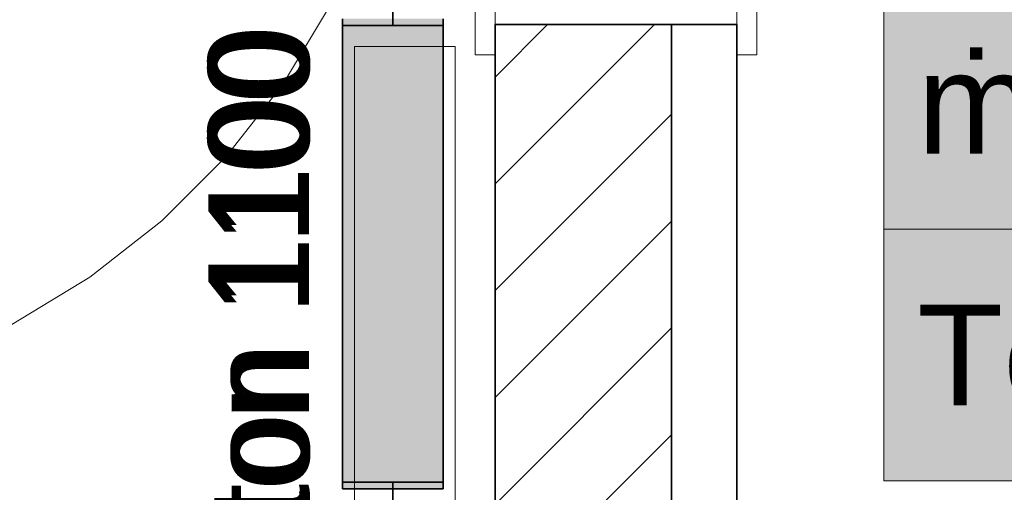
# Model space of a CAD drawing. Extents: x -223 to 557, y -138 to 606.
# Tile 43 of 142: x 9 to 28, y 10 to 19. Entities that reach past the tile are written whole.
import ezdxf
from ezdxf.lldxf.tags import DXFTag

# ---------------------------------------------------------------- set-up
doc = ezdxf.new("R2010")
doc.units = 0
doc.layers.get('0').update_dxf_attribs({"lineweight": 35})
for name, color, linetype, lineweight in [('5_EG-BESTAND', 7, 'Continuous', 25), ('5_EG-HLSE', 7, 'Continuous', 25), ('5_EG-NEU', 7, 'Continuous', 25), ('5_EG-SCHRAFF-FILL', 7, 'Continuous', 25), ('H_Heizkoerpertext', 7, 'Continuous', 35)]:
    doc.layers.add(name, color=color, linetype=linetype, lineweight=lineweight)
for name, color, linetype, lineweight, true_color in [('H_Heizkoerper', 1, 'Continuous', 35, 0xff0000), ('H_Heizkoerperflaeche', 7, 'Continuous', 35, 0xc0c0c0), ('H_Ruecklauf', 5, 'Continuous', 35, 0x0000ff), ('H_Ruecklauf_Beschriftung_OG', 5, 'Continuous', 18, 0x0000ff), ('H_Vorlauf', 1, 'Continuous', 35, 0xff0000)]:
    doc.layers.add(name, color=color, linetype=linetype, lineweight=lineweight, true_color=true_color)
doc.styles.get("Standard").update_dxf_attribs({"font": 'arial.ttf'})
tags = doc.linetypes.add('ALL_S14', pattern=[0.002, 0.001, -0.001]).pattern_tags.tags
tags[6:7] = [DXFTag(74, 4), DXFTag(75, 0), DXFTag(340, '0'), DXFTag(46, 1.0), DXFTag(50, 0.0), DXFTag(44, 0.0), DXFTag(45, 0.0)]
tags[4:5] = [DXFTag(74, 4), DXFTag(75, 0), DXFTag(340, '0'), DXFTag(46, 1.0), DXFTag(50, 0.0), DXFTag(44, 0.0), DXFTag(45, 0.0)]

# ---------------------------------------------------------------- blocks, each defined once
blk = doc.blocks.new('Referenz-A07ALDUO1N', base_point=(-167.675, -99.33))
at = {"layer": '5_EG-BESTAND', "color": 0, "linetype": 'ALL_S14', "lineweight": 13, "ltscale": 0.13}
for p, q in [((18.06, 142.627), (18.06, -52.993)), ((22.86, 142.627), (22.86, -53.054))]:
    blk.add_line(p, q, dxfattribs=at)
at = {"layer": '5_EG-HLSE', "color": 0, "linetype": 'ALL_S14', "lineweight": 13, "ltscale": 0.13}
for p, q in [((13.829, 17.761), (14.766, 19.311)), ((12.712, 16.335), (13.829, 17.761)), ((11.431, 15.055), (12.712, 16.335)), ((10.005, 13.937), (11.431, 15.055)), ((8.455, 13), (10.005, 13.937))]:
    blk.add_line(p, q, dxfattribs=at)
at = {"layer": '5_EG-HLSE', "color": 0, "lineweight": 13}
for p, q in [((15.26, 9.323), (15.26, 18.523)), ((17.26, 18.523), (15.26, 18.523)), ((17.26, 9.323), (17.26, 18.523))]:
    blk.add_line(p, q, dxfattribs=at)
at = {"layer": '5_EG-NEU', "color": 0, "lineweight": 13}
for p, q in [((17.66, 18.357), (17.66, 19.557)), ((23.26, 19.557), (23.26, 18.357)), ((22.86, 18.957), (18.06, 18.957)), ((18.06, 18.957), (18.06, 18.357)), ((22.86, 18.357), (22.86, 18.957)), ((18.06, 18.357), (17.66, 18.357)), ((23.26, 18.357), (22.86, 18.357))]:
    blk.add_line(p, q, dxfattribs=at)
at = {"layer": '5_EG-NEU', "color": 0, "lineweight": 35}
for p, q in [((18.06, 18.957), (22.86, 18.957)), ((18.06, 18.957), (18.06, 5.523)), ((21.56, 18.957), (21.56, 2.523)), ((22.86, 2.523), (22.86, 18.957))]:
    blk.add_line(p, q, dxfattribs=at)
at = {"layer": '5_EG-SCHRAFF-FILL', "color": 0, "lineweight": 13}
for p, q in [((18.068, 15.803), (21.222, 18.957)), ((18.069, 17.926), (19.1, 18.957)), ((18.067, 13.68), (21.56, 17.173)), ((18.065, 11.558), (21.56, 15.052)), ((18.064, 9.435), (21.56, 12.931)), ((18.063, 7.312), (21.56, 10.809))]:
    blk.add_line(p, q, dxfattribs=at)
blk = doc.blocks.new('Heizkörper-A07ALDUQ1N', base_point=(12.357, 0.477))
at = {"color": 0, "linetype": 'ByBlock', "lineweight": -2, "ltscale": 0.35}
for p, q in [((15.024, 9.872), (15.024, 19.072)), ((17.024, 19.072), (17.024, 9.872)), ((17.024, 9.872), (15.024, 9.872))]:
    blk.add_line(p, q, dxfattribs=at)
at = {"layer": 'H_Heizkoerperflaeche', "linetype": 'ByBlock', "lineweight": -2, "ltscale": 0.35}
for points in [[(15.024, 9.872), (17.024, 9.872), (15.024, 19.072)], [(17.024, 9.872), (15.024, 19.072), (17.024, 19.072)]]:
    blk.add_solid(points, dxfattribs=at)
at = {"layer": 'H_Vorlauf', "color": 0, "linetype": 'ByBlock', "lineweight": -2, "ltscale": 0.35}
blk.add_line((16.024, 9.872), (16.024, 8.272), dxfattribs=at)
at = {"layer": 'H_Heizkoerpertext', "linetype": 'ByBlock', "lineweight": -2, "ltscale": 0.35, "insert": (12.357, 0.477), "char_height": 2, "attachment_point": 1, "rotation": 90}
blk.add_mtext('{\\W0.9;\\fArial;Charleston 1100 460 100}', dxfattribs=at)
blk = doc.blocks.new('Heizkörper-A07ALDVC1N', base_point=(10.958, -1.056))
at = {"color": 0, "linetype": 'ByBlock', "lineweight": -2, "ltscale": 0.35}
for p, q in [((15.024, 9.739), (15.024, 18.939)), ((15.024, 18.939), (17.024, 18.939)), ((17.024, 18.939), (17.024, 9.739)), ((17.024, 9.739), (15.024, 9.739))]:
    blk.add_line(p, q, dxfattribs=at)
at = {"layer": 'H_Heizkoerperflaeche', "linetype": 'ByBlock', "lineweight": -2, "ltscale": 0.35}
for points in [[(15.024, 9.739), (17.024, 9.739), (15.024, 18.939)], [(17.024, 9.739), (15.024, 18.939), (17.024, 18.939)]]:
    blk.add_solid(points, dxfattribs=at)
at = {"layer": 'H_Ruecklauf', "linetype": 'ByBlock', "lineweight": -2, "ltscale": 0.35}
blk.add_line((16.024, 18.939), (16.024, 19.839), dxfattribs=at)
at = {"layer": 'H_Vorlauf', "color": 0, "linetype": 'ByBlock', "lineweight": -2, "ltscale": 0.35}
blk.add_line((16.024, 9.739), (16.024, 8.139), dxfattribs=at)
at = {"layer": 'H_Heizkoerpertext', "linetype": 'ByBlock', "lineweight": -2, "ltscale": 0.35, "insert": (12.357, 0.343), "char_height": 2, "attachment_point": 1, "rotation": 90}
blk.add_mtext('{\\W0.9;\\fArial;Charleston 1100 460 100}', dxfattribs=at)
blk = doc.blocks.new('Bauteilbeschriftung-A07ALE3E1N', base_point=(15.02, 9.895))
at = {"color": 0, "lineweight": -2}
for p, q in [((25.78, 9.895), (25.78, 29.895)), ((25.78, 14.895), (64.428, 14.895)), ((64.428, 9.895), (25.78, 9.895))]:
    blk.add_line(p, q, dxfattribs=at)
at = {"color": 7, "linetype": 'ByBlock', "lineweight": -2, "ltscale": 0.18, "true_color": 0xffffff}
for points in [[(25.78, 9.895), (64.428, 9.895), (25.78, 29.895)], [(64.428, 9.895), (25.78, 29.895), (64.428, 29.895)]]:
    blk.add_solid(points, dxfattribs=at)
at = {"color": 0, "linetype": 'ByBlock', "lineweight": -2, "ltscale": 0.18, "char_height": 2, "attachment_point": 1}
for s, insert in [('{\\fArial;ṁ = 61.49 kg/h}', (26.446, 18.395)), ('{\\fArial;Temponox }', (26.446, 13.395))]:
    blk.add_mtext(s, dxfattribs=dict(at, insert=insert))

msp = doc.modelspace()

# ---------------------------------------------------------------- block references
at = {"color": 251, "lineweight": 25, "ltscale": 0.25, "true_color": 0x585858}
msp.add_blockref('Referenz-A07ALDUO1N', (-167.675, -99.33), dxfattribs=at)
at = {"layer": 'H_Heizkoerper', "ltscale": 0.35}
for name, p in [('Heizkörper-A07ALDUQ1N', (12.357, 0.477)), ('Heizkörper-A07ALDVC1N', (10.958, -1.056))]:
    msp.add_blockref(name, p, dxfattribs=at)
at = {"layer": 'H_Ruecklauf_Beschriftung_OG', "ltscale": 0.18}
msp.add_blockref('Bauteilbeschriftung-A07ALE3E1N', (15.02, 9.895), dxfattribs=at)

doc.saveas('drawing.dxf')
